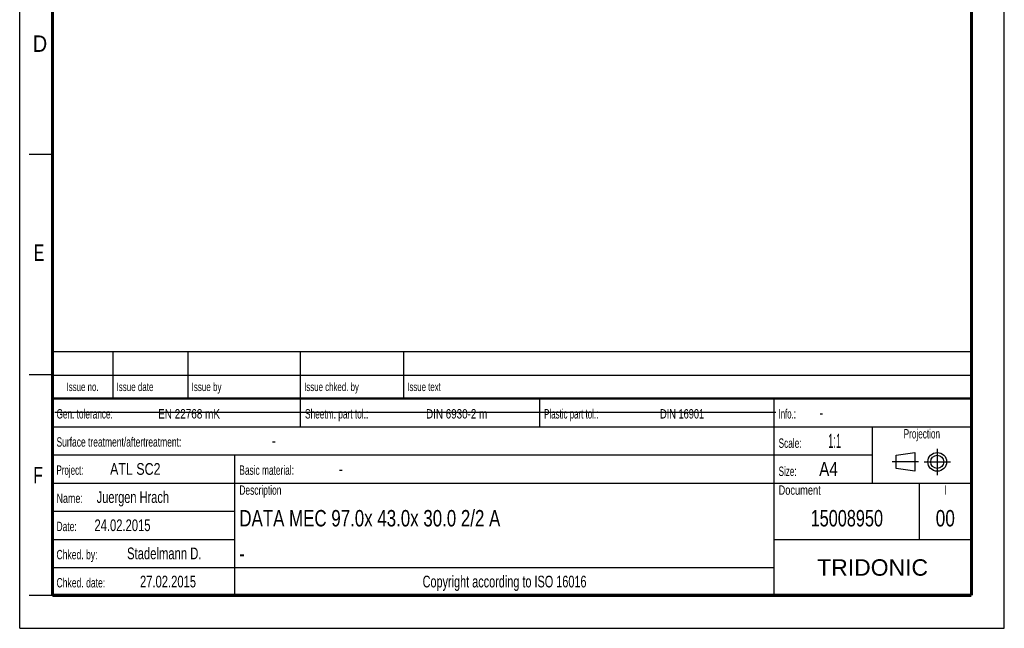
# Model space of a CAD drawing. Header units: millimetres. Extents: x 0 to 210, y 0 to 297.
# Tile 1 of 7: x 0 to 210, y 0 to 130. Entities that reach past the tile are written whole.
import ezdxf
from ezdxf.enums import TextEntityAlignment as Align

# ---------------------------------------------------------------- set-up
doc = ezdxf.new("R2010")
doc.units = ezdxf.units.MM
doc.header["$LTSCALE"] = 19.36
doc.linetypes.add('CENTER', pattern=[0.6, 0.375, -0.075, 0.075, -0.075])
doc.layers.get('0').update_dxf_attribs({"linetype": 'CONTINUOUS'})
doc.layers.add('DEFAULT_1', color=7, linetype='CENTER')
doc.layers.add('Z_NOTICE', color=7, linetype='CONTINUOUS')
doc.styles.add('TEXTSTYLE_2', font='txt', dxfattribs={"width": 0.75})
doc.styles.add('TEXTSTYLE_4', font='arial.ttf')

# ---------------------------------------------------------------- blocks, each defined once
blk = doc.blocks.new('SYMBOL_2_BL0', base_point=(192.31, 35.47))
at = {"color": 2, "linetype": 'CONTINUOUS'}
for p, q in [((186.91, 36.87), (190.91, 37.47)), ((186.91, 34.07), (186.91, 36.87)), ((190.91, 37.47), (190.91, 33.47)), ((190.91, 33.47), (186.91, 34.07))]:
    blk.add_line(p, q, dxfattribs=at)
for radius in [2, 1.4]:
    blk.add_circle((195.71, 35.47), radius, dxfattribs=at)
at = {"layer": 'DEFAULT_1', "color": 2, "linetype": 'CENTER'}
for p, q in [((195.71, 38.27), (195.71, 32.67)), ((191.71, 35.47), (186.11, 35.47)), ((192.91, 35.47), (198.5, 35.47))]:
    blk.add_line(p, q, dxfattribs=at)

msp = doc.modelspace()

# ---------------------------------------------------------------- linework, layer by layer
at = {"color": 2, "linetype": 'CONTINUOUS'}
for p, q in [((0, 0), (0, 297)), ((210, 0), (210, 297)), ((7, 101), (2, 101)), ((6.91362, 48.96015), (6.91362, 58.96015)), ((6.91362, 58.96015), (202.91362, 58.96015)), ((19.91362, 48.96015), (19.91362, 58.96015)), ((35.91362, 48.96015), (35.91362, 58.96015)), ((59.91362, 48.96015), (59.91362, 58.96015)), ((81.91362, 48.96015), (81.91362, 58.96015)), ((202.91362, 48.96015), (202.91362, 58.96015)), ((7, 54), (2, 54)), ((6.91362, 53.96015), (202.91362, 53.96015)), ((6.91355, 6.96013), (6.91355, 48.96013)), ((6.91355, 48.96013), (202.91355, 48.96013)), ((6.91362, 48.96015), (202.91362, 48.96015)), ((59.91355, 42.96013), (59.91355, 48.96013)), ((110.91355, 42.96013), (110.91355, 48.96013)), ((160.91355, 6.96013), (160.91355, 48.96013)), ((202.91355, 6.96013), (202.91355, 48.96013)), ((6.91355, 42.96013), (202.91355, 42.96013)), ((181.91355, 30.96013), (181.91355, 42.96013)), ((6.91355, 36.96013), (181.91355, 36.96013)), ((45.91355, 6.96013), (45.91355, 36.96013)), ((6.91355, 30.96013), (202.91355, 30.96013)), ((191.91355, 18.96013), (191.91355, 30.96013)), ((6.91355, 24.96013), (45.91355, 24.96013)), ((6.91355, 18.96013), (45.91355, 18.96013)), ((160.91355, 18.96013), (202.91355, 18.96013)), ((6.91355, 12.96013), (160.91355, 12.96013)), ((7, 7), (2, 7)), ((6.91355, 6.96013), (202.91355, 6.96013)), ((0, 0), (210, 0))]:
    msp.add_line(p, q, dxfattribs=at)
at = {"color": 7, "linetype": 'CONTINUOUS'}
msp.add_line((7.46812, 46.04239), (161.26812, 46.04239), dxfattribs=at)
for points, const_width in [([(7, 7), (7, 290)], 0.7), ([(203, 7), (203, 290)], 0.7), ([(7, 49), (203, 49)], 0.5), ([(7, 7), (203, 7)], 0.7)]:
    msp.add_lwpolyline(points, dxfattribs=dict(at, const_width=const_width))

# ---------------------------------------------------------------- block references
at = {"color": 2, "linetype": 'CONTINUOUS'}
msp.add_blockref('SYMBOL_2_BL0', (192.30508, 35.46975), dxfattribs=at)

# ---------------------------------------------------------------- texts
at = {"color": 5, "linetype": 'CONTINUOUS', "style": 'TEXTSTYLE_2'}
for s, width, p in [('D', 0.904762, (2.80729, 122.85717)), ('E', 0.714286, (3.00245, 78.30247)), ('F', 0.714286, (2.92219, 30.89704))]:
    msp.add_text(s, height=3.5, dxfattribs=dict(at, width=width)).set_placement(p)
at = {"layer": 'Z_NOTICE', "color": 5, "linetype": 'CONTINUOUS', "style": 'TEXTSTYLE_2'}
for s, height, width, p in [('Issue date ', 1.8, 0.707792, (20.66362, 50.56015)), ('Issue by ', 1.8, 0.71164, (36.66362, 50.56015)), ('Issue chked. by', 1.8, 0.698413, (60.66362, 50.56015)), ('Issue text ', 1.8, 0.694805, (82.66362, 50.56015)), ('Gen. tolerance:', 2, 0.657143, (7.85105, 44.71013)), ('EN 22768 mK', 2, 0.792208, (29.52962, 44.71013)), ('Sheetm. part tol.:', 2, 0.662698, (60.85105, 44.71013)), ('DIN 6930-2 m', 2, 0.78373, (86.67247, 44.71013)), ('Plastic part tol.:', 2, 0.632275, (111.85105, 44.71013)), ('DIN 16901', 2, 0.73545, (136.57724, 44.71013)), ('Info.: ', 2, 0.622449, (161.85105, 44.71013)), ('-', 2.5, 0.714286, (170.56533, 44.71013)), ('Surface treatment/aftertreatment: ', 2, 0.67577, (7.85105, 38.71013)), ('Scale:  ', 2, 0.660714, (161.85105, 38.46013)), ('1:1', 3, 0.5, (172.42247, 38.46013)), ('-', 2.5, 0.714286, (53.80343, 38.71013)), ('Project: ', 2, 0.634921, (7.85105, 32.71013)), ('ATL SC2', 2.5, 0.792517, (19.27962, 32.71013)), ('Basic material: ', 2, 0.66369, (46.85105, 32.71013)), ('-', 2.5, 0.714286, (68.08914, 32.71013)), ('Size: ', 2, 0.646825, (161.85105, 32.46013)), (' A4', 3, 0.809524, (169.61295, 32.46013)), ('Juergen Hrach', 2.5, 0.703297, (16.42247, 26.71013)), ('Description', 2, 0.670996, (46.85105, 28.46013)), ('Document', 2, 0.738095, (161.85105, 28.46013)), ('Name: ', 2, 0.714286, (7.85105, 26.71013)), ('24.02.2015', 2.5, 0.714286, (15.94628, 20.71013)), ('Date: ', 2, 0.674603, (7.85105, 20.71013)), ('Chked. by: ', 2, 0.683983, (7.85105, 14.71013)), ('Stadelmann D.', 2.5, 0.717949, (22.89867, 14.71013)), ('Chked. date: ', 2, 0.684982, (7.85105, 8.71013)), ('27.02.2015', 2.5, 0.714286, (25.66057, 8.71013))]:
    msp.add_text(s, height=height, dxfattribs=dict(at, width=width)).set_placement(p)
for s, height, width, p in [('Issue no.', 1.8, 0.698413, (13.41362, 50.56015)), ('Projection', 2, 0.652381, (192.41355, 40.46013)), ('I', 2, 0.642857, (197.41355, 28.46013)), ('Copyright according to ISO 16016', 2.5, 0.694196, (103.41355, 8.71013))]:
    msp.add_text(s, height=height, dxfattribs=dict(at, width=width)).set_placement(p, align=Align.CENTER)
at = {"layer": 'Z_NOTICE', "color": 7, "linetype": 'CONTINUOUS', "style": 'TEXTSTYLE_2'}
for s, width, p in [('DATA MEC 97.0x 43.0x 30.0 2/2 A', 0.769585, (46.85105, 21.71013)), ('-', 0.714286, (46.85105, 14.21013))]:
    msp.add_text(s, height=3.5, dxfattribs=dict(at, width=width)).set_placement(p)
for s, width, p in [('15008950', 0.741071, (176.41355, 21.71013)), ('00', 0.785714, (197.41355, 21.71013))]:
    msp.add_text(s, height=3.5, dxfattribs=dict(at, width=width)).set_placement(p, align=Align.CENTER)
at = {"layer": 'Z_NOTICE', "color": 5, "linetype": 'CONTINUOUS', "style": 'TEXTSTYLE_4'}
msp.add_text('TRIDONIC', height=3.5, dxfattribs=at).set_placement((181.91355, 11.21013), align=Align.CENTER)

doc.saveas('drawing.dxf')
